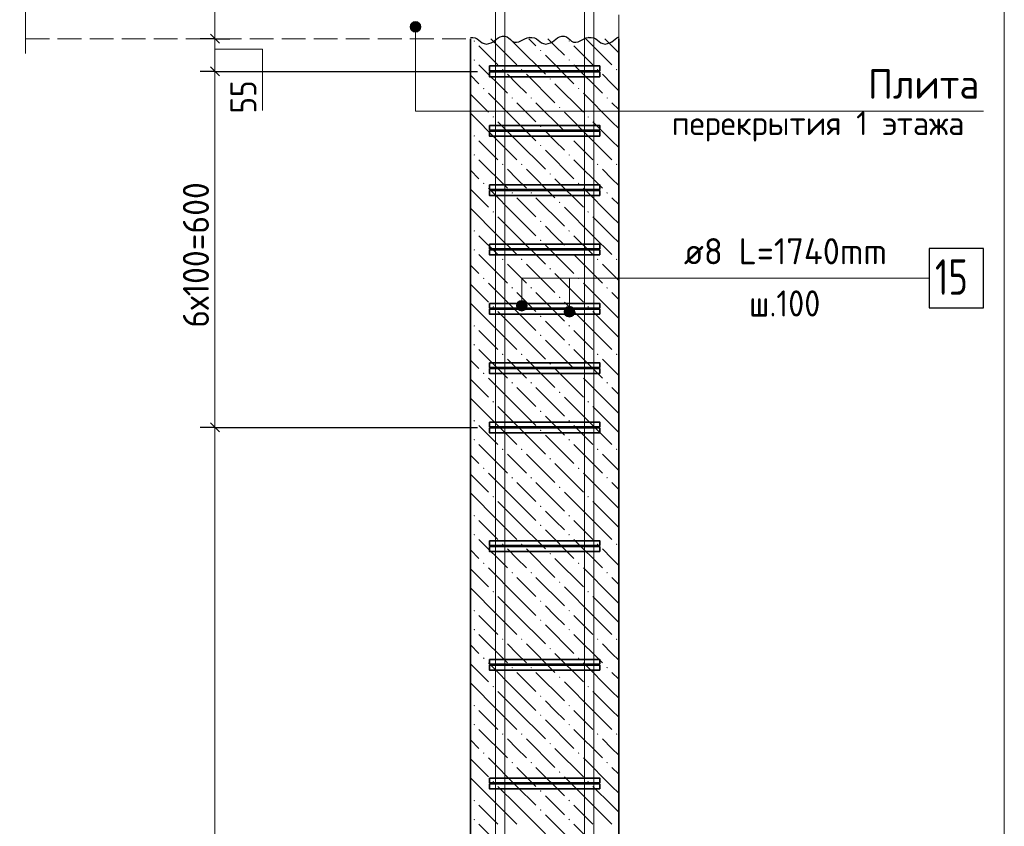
# Model space of a CAD drawing. Header units: millimetres. Extents: x 0 to 59400, y 0 to 42000.
# Tile 8 of 21: x 5200 to 13500, y 28559 to 35356. Entities that reach past the tile are written whole.
import ezdxf

# ---------------------------------------------------------------- set-up
doc = ezdxf.new("R2010")
doc.units = ezdxf.units.MM
doc.linetypes.add('______2', pattern=[270, 200, -70])
for name, color, linetype, lineweight in [('S1 Продольная арматура', 52, 'Continuous', 25), ('Standard', 7, 'Continuous', 25), ('ЖБ Перекрытие верхний уровень', 7, 'Continuous', 18), ('Позиционная метка диаметр_ шаг', 7, 'Continuous', 13), ('Позиционная метка линия выноска', 7, 'Continuous', 13), ('Примечания', 7, 'Continuous', 13), ('Размерная линия_ общее', 7, 'Continuous', 13), ('Хомут', 52, 'Continuous', 25)]:
    doc.layers.add(name, color=color, linetype=linetype, lineweight=lineweight)
doc.layers.add('ЖБ Пилон', color=7, linetype='______2', lineweight=13, true_color=0xa0a0a0)
doc.styles.add('ISOCPEUR', font='txt')

msp = doc.modelspace()

# ---------------------------------------------------------------- hatches: boundary and pattern name
at = {"layer": 'ЖБ Пилон', "linetype": 'Continuous', "lineweight": 18, "transparency": 33554687}
for points in [[(9025.2, 35176.1), (9031.7, 35182.6), (9038.2, 35176.1), (9031.7, 35169.6)], [(9825.2, 35176.1), (9831.7, 35182.6), (9838.2, 35176.1), (9831.7, 35169.6)], [(9585.2, 35096.1), (9591.7, 35102.6), (9598.2, 35096.1), (9591.7, 35089.6)], [(9025.2, 35016.1), (9031.7, 35022.6), (9038.2, 35016.1), (9031.7, 35009.6)], [(9825.2, 35016.1), (9831.7, 35022.6), (9838.2, 35016.1), (9831.7, 35009.6)], [(9265.2, 34936.1), (9271.7, 34942.6), (9278.2, 34936.1), (9271.7, 34929.6)], [(9425.2, 34936.1), (9431.7, 34942.6), (9438.2, 34936.1), (9431.7, 34929.6)], [(9665.2, 34856.1), (9671.7, 34862.6), (9678.2, 34856.1), (9671.7, 34849.6)], [(10065.2, 34936.1), (10071.7, 34942.6), (10078.2, 34936.1), (10071.7, 34929.6)], [(10225.2, 34936.1), (10231.7, 34942.6), (10238.2, 34936.1), (10231.7, 34929.6)], [(9105.2, 34776.1), (9111.7, 34782.6), (9118.2, 34776.1), (9111.7, 34769.6)], [(9905.2, 34776.1), (9911.7, 34782.6), (9918.2, 34776.1), (9911.7, 34769.6)], [(9345.2, 34696.1), (9351.7, 34702.6), (9358.2, 34696.1), (9351.7, 34689.6)], [(9505.2, 34696.1), (9511.7, 34702.6), (9518.2, 34696.1), (9511.7, 34689.6)], [(10145.2, 34696.1), (10151.7, 34702.6), (10158.2, 34696.1), (10151.7, 34689.6)], [(9745.2, 34616.1), (9751.7, 34622.6), (9758.2, 34616.1), (9751.7, 34609.6)], [(9185.2, 34536.1), (9191.7, 34542.6), (9198.2, 34536.1), (9191.7, 34529.6)], [(9985.2, 34536.1), (9991.7, 34542.6), (9998.2, 34536.1), (9991.7, 34529.6)], [(9585.2, 34456.1), (9591.7, 34462.6), (9598.2, 34456.1), (9591.7, 34449.6)], [(9025.2, 34376.1), (9031.7, 34382.6), (9038.2, 34376.1), (9031.7, 34369.6)], [(9825.2, 34376.1), (9831.7, 34382.6), (9838.2, 34376.1), (9831.7, 34369.6)], [(9585.2, 34296.1), (9591.7, 34302.6), (9598.2, 34296.1), (9591.7, 34289.6)], [(9025.2, 34216.1), (9031.7, 34222.6), (9038.2, 34216.1), (9031.7, 34209.6)], [(9825.2, 34216.1), (9831.7, 34222.6), (9838.2, 34216.1), (9831.7, 34209.6)], [(9265.2, 34136.1), (9271.7, 34142.6), (9278.2, 34136.1), (9271.7, 34129.6)], [(9425.2, 34136.1), (9431.7, 34142.6), (9438.2, 34136.1), (9431.7, 34129.6)], [(10065.2, 34136.1), (10071.7, 34142.6), (10078.2, 34136.1), (10071.7, 34129.6)], [(10225.2, 34136.1), (10231.7, 34142.6), (10238.2, 34136.1), (10231.7, 34129.6)], [(9665.2, 34056.1), (9671.7, 34062.6), (9678.2, 34056.1), (9671.7, 34049.6)], [(9105.2, 33976.1), (9111.7, 33982.6), (9118.2, 33976.1), (9111.7, 33969.6)], [(9905.2, 33976.1), (9911.7, 33982.6), (9918.2, 33976.1), (9911.7, 33969.6)], [(9345.2, 33896.1), (9351.7, 33902.6), (9358.2, 33896.1), (9351.7, 33889.6)], [(9505.2, 33896.1), (9511.7, 33902.6), (9518.2, 33896.1), (9511.7, 33889.6)], [(10145.2, 33896.1), (10151.7, 33902.6), (10158.2, 33896.1), (10151.7, 33889.6)], [(9745.2, 33816.1), (9751.7, 33822.6), (9758.2, 33816.1), (9751.7, 33809.6)], [(9185.2, 33736.1), (9191.7, 33742.6), (9198.2, 33736.1), (9191.7, 33729.6)], [(9985.2, 33736.1), (9991.7, 33742.6), (9998.2, 33736.1), (9991.7, 33729.6)], [(9585.2, 33656.1), (9591.7, 33662.6), (9598.2, 33656.1), (9591.7, 33649.6)], [(9025.2, 33576.1), (9031.7, 33582.6), (9038.2, 33576.1), (9031.7, 33569.6)], [(9825.2, 33576.1), (9831.7, 33582.6), (9838.2, 33576.1), (9831.7, 33569.6)], [(9585.2, 33496.1), (9591.7, 33502.6), (9598.2, 33496.1), (9591.7, 33489.6)], [(9025.2, 33416.1), (9031.7, 33422.6), (9038.2, 33416.1), (9031.7, 33409.6)], [(9825.2, 33416.1), (9831.7, 33422.6), (9838.2, 33416.1), (9831.7, 33409.6)], [(9265.2, 33336.1), (9271.7, 33342.6), (9278.2, 33336.1), (9271.7, 33329.6)], [(9425.2, 33336.1), (9431.7, 33342.6), (9438.2, 33336.1), (9431.7, 33329.6)], [(10065.2, 33336.1), (10071.7, 33342.6), (10078.2, 33336.1), (10071.7, 33329.6)], [(10225.2, 33336.1), (10231.7, 33342.6), (10238.2, 33336.1), (10231.7, 33329.6)], [(9665.2, 33256.1), (9671.7, 33262.6), (9678.2, 33256.1), (9671.7, 33249.6)], [(9105.2, 33176.1), (9111.7, 33182.6), (9118.2, 33176.1), (9111.7, 33169.6)], [(9905.2, 33176.1), (9911.7, 33182.6), (9918.2, 33176.1), (9911.7, 33169.6)], [(9345.2, 33096.1), (9351.7, 33102.6), (9358.2, 33096.1), (9351.7, 33089.6)], [(9505.2, 33096.1), (9511.7, 33102.6), (9518.2, 33096.1), (9511.7, 33089.6)], [(10145.2, 33096.1), (10151.7, 33102.6), (10158.2, 33096.1), (10151.7, 33089.6)], [(9745.2, 33016.1), (9751.7, 33022.6), (9758.2, 33016.1), (9751.7, 33009.6)], [(9185.2, 32936.1), (9191.7, 32942.6), (9198.2, 32936.1), (9191.7, 32929.6)], [(9985.2, 32936.1), (9991.7, 32942.6), (9998.2, 32936.1), (9991.7, 32929.6)], [(9585.2, 32856.1), (9591.7, 32862.6), (9598.2, 32856.1), (9591.7, 32849.6)], [(9025.2, 32776.1), (9031.7, 32782.6), (9038.2, 32776.1), (9031.7, 32769.6)], [(9585.2, 32696.1), (9591.7, 32702.6), (9598.2, 32696.1), (9591.7, 32689.6)], [(9825.2, 32776.1), (9831.7, 32782.6), (9838.2, 32776.1), (9831.7, 32769.6)], [(9025.2, 32616.1), (9031.7, 32622.6), (9038.2, 32616.1), (9031.7, 32609.6)], [(9825.2, 32616.1), (9831.7, 32622.6), (9838.2, 32616.1), (9831.7, 32609.6)], [(9265.2, 32536.1), (9271.7, 32542.6), (9278.2, 32536.1), (9271.7, 32529.6)], [(9425.2, 32536.1), (9431.7, 32542.6), (9438.2, 32536.1), (9431.7, 32529.6)], [(10065.2, 32536.1), (10071.7, 32542.6), (10078.2, 32536.1), (10071.7, 32529.6)], [(10225.2, 32536.1), (10231.7, 32542.6), (10238.2, 32536.1), (10231.7, 32529.6)], [(9665.2, 32456.1), (9671.7, 32462.6), (9678.2, 32456.1), (9671.7, 32449.6)], [(9105.2, 32376.1), (9111.7, 32382.6), (9118.2, 32376.1), (9111.7, 32369.6)], [(9905.2, 32376.1), (9911.7, 32382.6), (9918.2, 32376.1), (9911.7, 32369.6)], [(9345.2, 32296.1), (9351.7, 32302.6), (9358.2, 32296.1), (9351.7, 32289.6)], [(9505.2, 32296.1), (9511.7, 32302.6), (9518.2, 32296.1), (9511.7, 32289.6)], [(10145.2, 32296.1), (10151.7, 32302.6), (10158.2, 32296.1), (10151.7, 32289.6)], [(9745.2, 32216.1), (9751.7, 32222.6), (9758.2, 32216.1), (9751.7, 32209.6)], [(9185.2, 32136.1), (9191.7, 32142.6), (9198.2, 32136.1), (9191.7, 32129.6)], [(9985.2, 32136.1), (9991.7, 32142.6), (9998.2, 32136.1), (9991.7, 32129.6)], [(9585.2, 32056.1), (9591.7, 32062.6), (9598.2, 32056.1), (9591.7, 32049.6)], [(9025.2, 31976.1), (9031.7, 31982.6), (9038.2, 31976.1), (9031.7, 31969.6)], [(9825.2, 31976.1), (9831.7, 31982.6), (9838.2, 31976.1), (9831.7, 31969.6)], [(9585.2, 31896.1), (9591.7, 31902.6), (9598.2, 31896.1), (9591.7, 31889.6)], [(9025.2, 31816.1), (9031.7, 31822.6), (9038.2, 31816.1), (9031.7, 31809.6)], [(9825.2, 31816.1), (9831.7, 31822.6), (9838.2, 31816.1), (9831.7, 31809.6)], [(9265.2, 31736.1), (9271.7, 31742.6), (9278.2, 31736.1), (9271.7, 31729.6)], [(9425.2, 31736.1), (9431.7, 31742.6), (9438.2, 31736.1), (9431.7, 31729.6)], [(10065.2, 31736.1), (10071.7, 31742.6), (10078.2, 31736.1), (10071.7, 31729.6)], [(10225.2, 31736.1), (10231.7, 31742.6), (10238.2, 31736.1), (10231.7, 31729.6)], [(9665.2, 31656.1), (9671.7, 31662.6), (9678.2, 31656.1), (9671.7, 31649.6)], [(9105.2, 31576.1), (9111.7, 31582.6), (9118.2, 31576.1), (9111.7, 31569.6)], [(9905.2, 31576.1), (9911.7, 31582.6), (9918.2, 31576.1), (9911.7, 31569.6)], [(9345.2, 31496.1), (9351.7, 31502.6), (9358.2, 31496.1), (9351.7, 31489.6)], [(9505.2, 31496.1), (9511.7, 31502.6), (9518.2, 31496.1), (9511.7, 31489.6)], [(10145.2, 31496.1), (10151.7, 31502.6), (10158.2, 31496.1), (10151.7, 31489.6)], [(9745.2, 31416.1), (9751.7, 31422.6), (9758.2, 31416.1), (9751.7, 31409.6)], [(9185.2, 31336.1), (9191.7, 31342.6), (9198.2, 31336.1), (9191.7, 31329.6)], [(9985.2, 31336.1), (9991.7, 31342.6), (9998.2, 31336.1), (9991.7, 31329.6)], [(9585.2, 31256.1), (9591.7, 31262.6), (9598.2, 31256.1), (9591.7, 31249.6)], [(9025.2, 31176.1), (9031.7, 31182.6), (9038.2, 31176.1), (9031.7, 31169.6)], [(9825.2, 31176.1), (9831.7, 31182.6), (9838.2, 31176.1), (9831.7, 31169.6)], [(9585.2, 31096.1), (9591.7, 31102.6), (9598.2, 31096.1), (9591.7, 31089.6)], [(9025.2, 31016.1), (9031.7, 31022.6), (9038.2, 31016.1), (9031.7, 31009.6)], [(9825.2, 31016.1), (9831.7, 31022.6), (9838.2, 31016.1), (9831.7, 31009.6)], [(9265.2, 30936.1), (9271.7, 30942.6), (9278.2, 30936.1), (9271.7, 30929.6)], [(9425.2, 30936.1), (9431.7, 30942.6), (9438.2, 30936.1), (9431.7, 30929.6)], [(10065.2, 30936.1), (10071.7, 30942.6), (10078.2, 30936.1), (10071.7, 30929.6)], [(10225.2, 30936.1), (10231.7, 30942.6), (10238.2, 30936.1), (10231.7, 30929.6)], [(9665.2, 30856.1), (9671.7, 30862.6), (9678.2, 30856.1), (9671.7, 30849.6)], [(9105.2, 30776.1), (9111.7, 30782.6), (9118.2, 30776.1), (9111.7, 30769.6)], [(9905.2, 30776.1), (9911.7, 30782.6), (9918.2, 30776.1), (9911.7, 30769.6)], [(9345.2, 30696.1), (9351.7, 30702.6), (9358.2, 30696.1), (9351.7, 30689.6)], [(9505.2, 30696.1), (9511.7, 30702.6), (9518.2, 30696.1), (9511.7, 30689.6)], [(10145.2, 30696.1), (10151.7, 30702.6), (10158.2, 30696.1), (10151.7, 30689.6)], [(9745.2, 30616.1), (9751.7, 30622.6), (9758.2, 30616.1), (9751.7, 30609.6)], [(9185.2, 30536.1), (9191.7, 30542.6), (9198.2, 30536.1), (9191.7, 30529.6)], [(9585.2, 30456.1), (9591.7, 30462.6), (9598.2, 30456.1), (9591.7, 30449.6)], [(9985.2, 30536.1), (9991.7, 30542.6), (9998.2, 30536.1), (9991.7, 30529.6)], [(9025.2, 30376.1), (9031.7, 30382.6), (9038.2, 30376.1), (9031.7, 30369.6)], [(9825.2, 30376.1), (9831.7, 30382.6), (9838.2, 30376.1), (9831.7, 30369.6)], [(9585.2, 30296.1), (9591.7, 30302.6), (9598.2, 30296.1), (9591.7, 30289.6)], [(9025.2, 30216.1), (9031.7, 30222.6), (9038.2, 30216.1), (9031.7, 30209.6)], [(9825.2, 30216.1), (9831.7, 30222.6), (9838.2, 30216.1), (9831.7, 30209.6)], [(9265.2, 30136.1), (9271.7, 30142.6), (9278.2, 30136.1), (9271.7, 30129.6)], [(9425.2, 30136.1), (9431.7, 30142.6), (9438.2, 30136.1), (9431.7, 30129.6)], [(10065.2, 30136.1), (10071.7, 30142.6), (10078.2, 30136.1), (10071.7, 30129.6)], [(10225.2, 30136.1), (10231.7, 30142.6), (10238.2, 30136.1), (10231.7, 30129.6)], [(9665.2, 30056.1), (9671.7, 30062.6), (9678.2, 30056.1), (9671.7, 30049.6)], [(9105.2, 29976.1), (9111.7, 29982.6), (9118.2, 29976.1), (9111.7, 29969.6)], [(9905.2, 29976.1), (9911.7, 29982.6), (9918.2, 29976.1), (9911.7, 29969.6)], [(9345.2, 29896.1), (9351.7, 29902.6), (9358.2, 29896.1), (9351.7, 29889.6)], [(9505.2, 29896.1), (9511.7, 29902.6), (9518.2, 29896.1), (9511.7, 29889.6)], [(10145.2, 29896.1), (10151.7, 29902.6), (10158.2, 29896.1), (10151.7, 29889.6)], [(9745.2, 29816.1), (9751.7, 29822.6), (9758.2, 29816.1), (9751.7, 29809.6)], [(9185.2, 29736.1), (9191.7, 29742.6), (9198.2, 29736.1), (9191.7, 29729.6)], [(9985.2, 29736.1), (9991.7, 29742.6), (9998.2, 29736.1), (9991.7, 29729.6)], [(9585.2, 29656.1), (9591.7, 29662.6), (9598.2, 29656.1), (9591.7, 29649.6)], [(9025.2, 29576.1), (9031.7, 29582.6), (9038.2, 29576.1), (9031.7, 29569.6)], [(9825.2, 29576.1), (9831.7, 29582.6), (9838.2, 29576.1), (9831.7, 29569.6)], [(9585.2, 29496.1), (9591.7, 29502.6), (9598.2, 29496.1), (9591.7, 29489.6)], [(9025.2, 29416.1), (9031.7, 29422.6), (9038.2, 29416.1), (9031.7, 29409.6)], [(9825.2, 29416.1), (9831.7, 29422.6), (9838.2, 29416.1), (9831.7, 29409.6)], [(9265.2, 29336.1), (9271.7, 29342.6), (9278.2, 29336.1), (9271.7, 29329.6)], [(9425.2, 29336.1), (9431.7, 29342.6), (9438.2, 29336.1), (9431.7, 29329.6)], [(10065.2, 29336.1), (10071.7, 29342.6), (10078.2, 29336.1), (10071.7, 29329.6)], [(10225.2, 29336.1), (10231.7, 29342.6), (10238.2, 29336.1), (10231.7, 29329.6)], [(9665.2, 29256.1), (9671.7, 29262.6), (9678.2, 29256.1), (9671.7, 29249.6)], [(9105.2, 29176.1), (9111.7, 29182.6), (9118.2, 29176.1), (9111.7, 29169.6)], [(9905.2, 29176.1), (9911.7, 29182.6), (9918.2, 29176.1), (9911.7, 29169.6)], [(9345.2, 29096.1), (9351.7, 29102.6), (9358.2, 29096.1), (9351.7, 29089.6)], [(9505.2, 29096.1), (9511.7, 29102.6), (9518.2, 29096.1), (9511.7, 29089.6)], [(10145.2, 29096.1), (10151.7, 29102.6), (10158.2, 29096.1), (10151.7, 29089.6)], [(9745.2, 29016.1), (9751.7, 29022.6), (9758.2, 29016.1), (9751.7, 29009.6)], [(9185.2, 28936.1), (9191.7, 28942.6), (9198.2, 28936.1), (9191.7, 28929.6)], [(9985.2, 28936.1), (9991.7, 28942.6), (9998.2, 28936.1), (9991.7, 28929.6)], [(9585.2, 28856.1), (9591.7, 28862.6), (9598.2, 28856.1), (9591.7, 28849.6)], [(9025.2, 28776.1), (9031.7, 28782.6), (9038.2, 28776.1), (9031.7, 28769.6)], [(9825.2, 28776.1), (9831.7, 28782.6), (9838.2, 28776.1), (9831.7, 28769.6)], [(9585.2, 28696.1), (9591.7, 28702.6), (9598.2, 28696.1), (9591.7, 28689.6)], [(9025.2, 28616.1), (9031.7, 28622.6), (9038.2, 28616.1), (9031.7, 28609.6)], [(9825.2, 28616.1), (9831.7, 28622.6), (9838.2, 28616.1), (9831.7, 28609.6)]]:
    msp.add_hatch(color=7, dxfattribs=at).paths.add_polyline_path(points, flags=16)
at = {"layer": 'Позиционная метка линия выноска', "linetype": 'Continuous', "lineweight": 13, "transparency": 33554687}
for points in [[(8575.1, 35318.3), (8497.7, 35318.3), (8491.4, 35295.8)], [(8575.1, 35318.3), (8491.4, 35295.8), (8581.4, 35295.8)], [(8581.4, 35295.8), (8491.4, 35295.8), (8497.7, 35273.3)], [(8558.9, 35334.5), (8513.9, 35334.5), (8497.7, 35318.3)], [(8558.9, 35334.5), (8497.7, 35318.3), (8575.1, 35318.3)], [(8581.4, 35295.8), (8497.7, 35273.3), (8575.1, 35273.3)], [(8513.9, 35334.5), (8558.9, 35334.5), (8536.4, 35340.8)], [(8575.1, 35273.3), (8497.7, 35273.3), (8513.9, 35257.1)], [(8575.1, 35273.3), (8513.9, 35257.1), (8558.9, 35257.1)], [(8558.9, 35257.1), (8513.9, 35257.1), (8536.4, 35250.8)], [(9472.1, 32968.3), (9394.7, 32968.3), (9388.4, 32945.8)], [(9472.1, 32968.3), (9388.4, 32945.8), (9478.4, 32945.8)], [(9455.9, 32984.5), (9410.9, 32984.5), (9394.7, 32968.3)], [(9455.9, 32984.5), (9394.7, 32968.3), (9472.1, 32968.3)], [(9410.9, 32984.5), (9455.9, 32984.5), (9433.4, 32990.8)], [(9478.4, 32945.8), (9388.4, 32945.8), (9394.7, 32923.3)], [(9478.4, 32945.8), (9394.7, 32923.3), (9472.1, 32923.3)], [(9472.1, 32923.3), (9394.7, 32923.3), (9410.9, 32907.1)], [(9472.1, 32923.3), (9410.9, 32907.1), (9455.9, 32907.1)], [(9455.9, 32907.1), (9410.9, 32907.1), (9433.4, 32900.8)], [(9872.1, 32918.3), (9794.7, 32918.3), (9788.4, 32895.8)], [(9872.1, 32918.3), (9788.4, 32895.8), (9878.4, 32895.8)], [(9878.4, 32895.8), (9788.4, 32895.8), (9794.7, 32873.3)], [(9855.9, 32934.5), (9810.9, 32934.5), (9794.7, 32918.3)], [(9855.9, 32934.5), (9794.7, 32918.3), (9872.1, 32918.3)], [(9878.4, 32895.8), (9794.7, 32873.3), (9872.1, 32873.3)], [(9872.1, 32873.3), (9794.7, 32873.3), (9810.9, 32857.1)], [(9810.9, 32934.5), (9855.9, 32934.5), (9833.4, 32940.8)], [(9872.1, 32873.3), (9810.9, 32857.1), (9855.9, 32857.1)], [(9855.9, 32857.1), (9810.9, 32857.1), (9833.4, 32850.8)]]:
    msp.add_hatch(color=7, dxfattribs=at).paths.add_polyline_path(points)

# ---------------------------------------------------------------- linework, layer by layer
at = {"layer": 'S1 Продольная арматура', "color": 7, "linetype": 'Continuous', "lineweight": 18, "transparency": 33554687}
for points in [[(9960, 4495.8), (9960, 35920.8), (6460, 35920.8), (6460, 36000.8), (10040, 36000.8), (10040, 4495.8), (9960, 4495.8)], [(9960, 4495.8), (9960, 35920.8), (6460, 35920.8), (6460, 36000.8), (10040, 36000.8), (10040, 4495.8), (9960, 4495.8)], [(9960, 4495.8), (9960, 35920.8), (6460, 35920.8), (6460, 36000.8), (10040, 36000.8), (10040, 4495.8), (9960, 4495.8)], [(9209.9, 4495.8), (9209.9, 35820.8), (5610, 35820.8), (5610, 35900.8), (9290, 35900.8), (9290, 4495.8), (9209.9, 4495.8)], [(9209.9, 4495.8), (9209.9, 35820.8), (5610, 35820.8), (5610, 35900.8), (9290, 35900.8), (9290, 4495.8), (9209.9, 4495.8)], [(9209.9, 4495.8), (9209.9, 35820.8), (5610, 35820.8), (5610, 35900.8), (9290, 35900.8), (9290, 4495.8), (9209.9, 4495.8)]]:
    msp.add_lwpolyline(points, dxfattribs=at)
at = {"layer": 'Standard', "color": 254, "linetype": 'Continuous', "lineweight": 13, "true_color": 0xc4c4ff, "transparency": 33554687}
msp.add_lwpolyline([(4750, 1995.8), (13500, 1995.8), (13500, 39780), (4750, 39780), (4750, 1995.8)], dxfattribs=at)
at = {"layer": 'ЖБ Перекрытие верхний уровень', "color": 7, "linetype": '______2', "lineweight": 18, "transparency": 33554687}
for p, q in [((10250, 35195.8), (10250, 36295.8)), ((5250, 35195.8), (9000, 35195.8))]:
    msp.add_line(p, q, dxfattribs=at)
at = {"layer": 'ЖБ Пилон', "color": 7, "linetype": 'Continuous', "lineweight": 35, "transparency": 33554687}
for p, q in [((9000, 35195.8), (9000, 4495.8)), ((10250, 4495.8), (10250, 35195.8))]:
    msp.add_line(p, q, dxfattribs=at)
at = {"layer": 'ЖБ Пилон', "color": 9, "linetype": 'Continuous', "lineweight": 18, "true_color": 0xc7c7c7, "transparency": 33554687}
for p, q in [((9231.7, 35136.1), (9172, 35195.8)), ((9332, 35195.8), (9391.7, 35136.1)), ((9492, 35195.8), (9551.7, 35136.1)), ((9711.7, 35136.1), (9652, 35195.8)), ((10031.7, 35136.1), (9972, 35195.8)), ((10132, 35195.8), (10191.7, 35136.1)), ((9071.7, 35136.1), (9231.7, 34976.1)), ((9231.7, 35136.1), (9391.7, 34976.1)), ((9391.7, 35136.1), (9631.7, 34896.1)), ((9791.7, 35056.1), (9711.7, 35136.1)), ((9871.7, 35136.1), (10031.7, 34976.1)), ((10031.7, 35136.1), (10191.7, 34976.1)), ((10191.7, 35136.1), (10250, 35077.9)), ((9631.7, 35056.1), (9871.7, 34816.1)), ((9071.7, 34976.1), (9311.7, 34736.1)), ((9871.7, 34976.1), (10111.7, 34736.1)), ((9000, 34887.9), (9071.7, 34816.1)), ((9391.7, 34816.1), (9311.7, 34896.1)), ((9471.7, 34896.1), (9711.7, 34656.1)), ((10191.7, 34816.1), (10111.7, 34896.1)), ((9471.7, 34736.1), (9391.7, 34816.1)), ((9711.7, 34816.1), (9951.7, 34576.1)), ((10250, 34757.9), (10191.7, 34816.1)), ((9000, 34727.9), (9151.7, 34576.1)), ((9391.7, 34496.1), (9151.7, 34736.1)), ((10191.7, 34496.1), (9951.7, 34736.1)), ((9391.7, 34656.1), (9551.7, 34496.1)), ((9551.7, 34656.1), (9791.7, 34416.1)), ((10191.7, 34656.1), (10250, 34597.9)), ((9231.7, 34336.1), (9000, 34567.9)), ((10031.7, 34336.1), (9791.7, 34576.1)), ((9231.7, 34496.1), (9391.7, 34336.1)), ((9391.7, 34496.1), (9551.7, 34336.1)), ((10031.7, 34496.1), (10191.7, 34336.1)), ((10191.7, 34496.1), (10250, 34437.9)), ((9711.7, 34336.1), (9631.7, 34416.1)), ((9071.7, 34336.1), (9231.7, 34176.1)), ((9231.7, 34336.1), (9391.7, 34176.1)), ((9391.7, 34336.1), (9631.7, 34096.1)), ((9791.7, 34256.1), (9711.7, 34336.1)), ((9871.7, 34336.1), (10031.7, 34176.1)), ((10031.7, 34336.1), (10191.7, 34176.1)), ((10191.7, 34336.1), (10250, 34277.9)), ((9631.7, 34256.1), (9871.7, 34016.1)), ((9071.7, 34176.1), (9311.7, 33936.1)), ((9871.7, 34176.1), (10111.7, 33936.1)), ((9000, 34087.9), (9071.7, 34016.1)), ((9391.7, 34016.1), (9311.7, 34096.1)), ((9471.7, 34096.1), (9711.7, 33856.1)), ((10191.7, 34016.1), (10111.7, 34096.1)), ((9471.7, 33936.1), (9391.7, 34016.1)), ((9711.7, 34016.1), (9951.7, 33776.1)), ((10250, 33957.9), (10191.7, 34016.1)), ((9000, 33927.9), (9151.7, 33776.1)), ((9391.7, 33696.1), (9151.7, 33936.1)), ((10191.7, 33696.1), (9951.7, 33936.1)), ((9391.7, 33856.1), (9551.7, 33696.1)), ((9551.7, 33856.1), (9791.7, 33616.1)), ((10191.7, 33856.1), (10250, 33797.9)), ((9231.7, 33536.1), (9000, 33767.9)), ((10031.7, 33536.1), (9791.7, 33776.1)), ((9231.7, 33696.1), (9391.7, 33536.1)), ((9391.7, 33696.1), (9551.7, 33536.1)), ((9711.7, 33536.1), (9631.7, 33616.1)), ((10031.7, 33696.1), (10191.7, 33536.1)), ((10191.7, 33696.1), (10250, 33637.9)), ((9071.7, 33536.1), (9231.7, 33376.1)), ((9231.7, 33536.1), (9391.7, 33376.1)), ((9391.7, 33536.1), (9631.7, 33296.1)), ((9791.7, 33456.1), (9711.7, 33536.1)), ((9871.7, 33536.1), (10031.7, 33376.1)), ((10031.7, 33536.1), (10191.7, 33376.1)), ((10191.7, 33536.1), (10250, 33477.9)), ((9631.7, 33456.1), (9871.7, 33216.1)), ((9071.7, 33376.1), (9311.7, 33136.1)), ((9871.7, 33376.1), (10111.7, 33136.1)), ((9000, 33287.9), (9071.7, 33216.1)), ((9391.7, 33216.1), (9311.7, 33296.1)), ((9471.7, 33296.1), (9711.7, 33056.1)), ((10191.7, 33216.1), (10111.7, 33296.1)), ((9471.7, 33136.1), (9391.7, 33216.1)), ((9711.7, 33216.1), (9951.7, 32976.1)), ((10250, 33157.9), (10191.7, 33216.1)), ((9000, 33127.9), (9151.7, 32976.1)), ((9391.7, 32896.1), (9151.7, 33136.1)), ((10191.7, 32896.1), (9951.7, 33136.1)), ((9391.7, 33056.1), (9551.7, 32896.1)), ((9551.7, 33056.1), (9791.7, 32816.1)), ((10191.7, 33056.1), (10250, 32997.9)), ((9231.7, 32736.1), (9000, 32967.9)), ((10031.7, 32736.1), (9791.7, 32976.1)), ((9231.7, 32896.1), (9391.7, 32736.1)), ((9391.7, 32896.1), (9551.7, 32736.1)), ((10031.7, 32896.1), (10191.7, 32736.1)), ((10191.7, 32896.1), (10250, 32837.9)), ((9711.7, 32736.1), (9631.7, 32816.1)), ((9071.7, 32736.1), (9231.7, 32576.1)), ((9231.7, 32736.1), (9391.7, 32576.1)), ((9391.7, 32736.1), (9631.7, 32496.1)), ((9791.7, 32656.1), (9711.7, 32736.1)), ((9871.7, 32736.1), (10031.7, 32576.1)), ((10031.7, 32736.1), (10191.7, 32576.1)), ((10191.7, 32736.1), (10250, 32677.9)), ((9631.7, 32656.1), (9871.7, 32416.1)), ((9071.7, 32576.1), (9311.7, 32336.1)), ((9871.7, 32576.1), (10111.7, 32336.1)), ((9000, 32487.9), (9071.7, 32416.1)), ((9391.7, 32416.1), (9311.7, 32496.1)), ((9471.7, 32496.1), (9711.7, 32256.1)), ((10191.7, 32416.1), (10111.7, 32496.1)), ((9471.7, 32336.1), (9391.7, 32416.1)), ((9711.7, 32416.1), (9951.7, 32176.1)), ((10250, 32357.9), (10191.7, 32416.1)), ((9000, 32327.9), (9151.7, 32176.1)), ((9391.7, 32096.1), (9151.7, 32336.1)), ((10191.7, 32096.1), (9951.7, 32336.1)), ((9391.7, 32256.1), (9551.7, 32096.1)), ((9551.7, 32256.1), (9791.7, 32016.1)), ((10191.7, 32256.1), (10250, 32197.9)), ((9231.7, 31936.1), (9000, 32167.9)), ((10031.7, 31936.1), (9791.7, 32176.1)), ((9231.7, 32096.1), (9391.7, 31936.1)), ((9391.7, 32096.1), (9551.7, 31936.1)), ((10031.7, 32096.1), (10191.7, 31936.1)), ((10191.7, 32096.1), (10250, 32037.9)), ((9711.7, 31936.1), (9631.7, 32016.1)), ((9071.7, 31936.1), (9231.7, 31776.1)), ((9231.7, 31936.1), (9391.7, 31776.1)), ((9391.7, 31936.1), (9631.7, 31696.1)), ((9791.7, 31856.1), (9711.7, 31936.1)), ((9871.7, 31936.1), (10031.7, 31776.1)), ((10031.7, 31936.1), (10191.7, 31776.1)), ((10191.7, 31936.1), (10250, 31877.9)), ((9631.7, 31856.1), (9871.7, 31616.1)), ((9071.7, 31776.1), (9311.7, 31536.1)), ((9871.7, 31776.1), (10111.7, 31536.1)), ((9000, 31687.9), (9071.7, 31616.1)), ((9391.7, 31616.1), (9311.7, 31696.1)), ((9471.7, 31696.1), (9711.7, 31456.1)), ((10191.7, 31616.1), (10111.7, 31696.1)), ((9471.7, 31536.1), (9391.7, 31616.1)), ((9711.7, 31616.1), (9951.7, 31376.1)), ((10250, 31557.9), (10191.7, 31616.1)), ((9000, 31527.9), (9151.7, 31376.1)), ((9391.7, 31296.1), (9151.7, 31536.1)), ((10191.7, 31296.1), (9951.7, 31536.1)), ((9391.7, 31456.1), (9551.7, 31296.1)), ((9551.7, 31456.1), (9791.7, 31216.1)), ((10031.7, 31136.1), (9791.7, 31376.1)), ((10191.7, 31456.1), (10250, 31397.9)), ((9231.7, 31136.1), (9000, 31367.9)), ((9231.7, 31296.1), (9391.7, 31136.1)), ((9391.7, 31296.1), (9551.7, 31136.1)), ((10031.7, 31296.1), (10191.7, 31136.1)), ((10191.7, 31296.1), (10250, 31237.9)), ((9711.7, 31136.1), (9631.7, 31216.1)), ((9071.7, 31136.1), (9231.7, 30976.1)), ((9231.7, 31136.1), (9391.7, 30976.1)), ((9391.7, 31136.1), (9631.7, 30896.1)), ((9791.7, 31056.1), (9711.7, 31136.1)), ((9871.7, 31136.1), (10031.7, 30976.1)), ((10031.7, 31136.1), (10191.7, 30976.1)), ((10191.7, 31136.1), (10250, 31077.9)), ((9631.7, 31056.1), (9871.7, 30816.1)), ((9071.7, 30976.1), (9311.7, 30736.1)), ((9871.7, 30976.1), (10111.7, 30736.1)), ((9000, 30887.9), (9071.7, 30816.1)), ((9391.7, 30816.1), (9311.7, 30896.1)), ((9471.7, 30896.1), (9711.7, 30656.1)), ((10191.7, 30816.1), (10111.7, 30896.1)), ((9471.7, 30736.1), (9391.7, 30816.1)), ((9711.7, 30816.1), (9951.7, 30576.1)), ((10250, 30757.9), (10191.7, 30816.1)), ((9000, 30727.9), (9151.7, 30576.1)), ((9391.7, 30496.1), (9151.7, 30736.1)), ((10191.7, 30496.1), (9951.7, 30736.1)), ((9391.7, 30656.1), (9551.7, 30496.1)), ((9551.7, 30656.1), (9791.7, 30416.1)), ((10191.7, 30656.1), (10250, 30597.9)), ((9231.7, 30336.1), (9000, 30567.9)), ((10031.7, 30336.1), (9791.7, 30576.1)), ((9231.7, 30496.1), (9391.7, 30336.1)), ((9391.7, 30496.1), (9551.7, 30336.1)), ((10031.7, 30496.1), (10191.7, 30336.1)), ((10191.7, 30496.1), (10250, 30437.9)), ((9711.7, 30336.1), (9631.7, 30416.1)), ((9071.7, 30336.1), (9231.7, 30176.1)), ((9231.7, 30336.1), (9391.7, 30176.1)), ((9391.7, 30336.1), (9631.7, 30096.1)), ((9791.7, 30256.1), (9711.7, 30336.1)), ((9871.7, 30336.1), (10031.7, 30176.1)), ((10031.7, 30336.1), (10191.7, 30176.1)), ((10191.7, 30336.1), (10250, 30277.9)), ((9631.7, 30256.1), (9871.7, 30016.1)), ((9071.7, 30176.1), (9311.7, 29936.1)), ((9871.7, 30176.1), (10111.7, 29936.1)), ((9000, 30087.9), (9071.7, 30016.1)), ((9391.7, 30016.1), (9311.7, 30096.1)), ((9471.7, 30096.1), (9711.7, 29856.1)), ((10191.7, 30016.1), (10111.7, 30096.1)), ((9471.7, 29936.1), (9391.7, 30016.1)), ((9711.7, 30016.1), (9951.7, 29776.1)), ((10250, 29957.9), (10191.7, 30016.1)), ((9000, 29927.9), (9151.7, 29776.1)), ((9391.7, 29696.1), (9151.7, 29936.1)), ((10191.7, 29696.1), (9951.7, 29936.1)), ((9391.7, 29856.1), (9551.7, 29696.1)), ((9551.7, 29856.1), (9791.7, 29616.1)), ((10191.7, 29856.1), (10250, 29797.9)), ((9231.7, 29536.1), (9000, 29767.9)), ((10031.7, 29536.1), (9791.7, 29776.1)), ((9231.7, 29696.1), (9391.7, 29536.1)), ((9391.7, 29696.1), (9551.7, 29536.1)), ((10031.7, 29696.1), (10191.7, 29536.1)), ((10191.7, 29696.1), (10250, 29637.9)), ((9711.7, 29536.1), (9631.7, 29616.1)), ((9071.7, 29536.1), (9231.7, 29376.1)), ((9231.7, 29536.1), (9391.7, 29376.1)), ((9391.7, 29536.1), (9631.7, 29296.1)), ((9791.7, 29456.1), (9711.7, 29536.1)), ((9871.7, 29536.1), (10031.7, 29376.1)), ((10031.7, 29536.1), (10191.7, 29376.1)), ((10191.7, 29536.1), (10250, 29477.9)), ((9631.7, 29456.1), (9871.7, 29216.1)), ((9071.7, 29376.1), (9311.7, 29136.1)), ((9871.7, 29376.1), (10111.7, 29136.1)), ((9000, 29287.9), (9071.7, 29216.1)), ((9391.7, 29216.1), (9311.7, 29296.1)), ((9471.7, 29136.1), (9391.7, 29216.1)), ((9471.7, 29296.1), (9711.7, 29056.1)), ((9711.7, 29216.1), (9951.7, 28976.1)), ((10191.7, 29216.1), (10111.7, 29296.1)), ((10250, 29157.9), (10191.7, 29216.1)), ((9391.7, 28896.1), (9151.7, 29136.1)), ((10191.7, 28896.1), (9951.7, 29136.1)), ((9000, 29127.9), (9151.7, 28976.1)), ((9391.7, 29056.1), (9551.7, 28896.1)), ((9551.7, 29056.1), (9791.7, 28816.1)), ((10191.7, 29056.1), (10250, 28997.9)), ((9231.7, 28736.1), (9000, 28967.9)), ((10031.7, 28736.1), (9791.7, 28976.1)), ((9231.7, 28896.1), (9391.7, 28736.1)), ((9391.7, 28896.1), (9551.7, 28736.1)), ((10031.7, 28896.1), (10191.7, 28736.1)), ((10191.7, 28896.1), (10250, 28837.9)), ((9711.7, 28736.1), (9631.7, 28816.1)), ((9071.7, 28736.1), (9231.7, 28576.1)), ((9231.7, 28736.1), (9391.7, 28576.1)), ((9391.7, 28736.1), (9631.7, 28496.1)), ((9791.7, 28656.1), (9711.7, 28736.1)), ((9871.7, 28736.1), (10031.7, 28576.1)), ((10031.7, 28736.1), (10191.7, 28576.1)), ((10191.7, 28736.1), (10250, 28677.9)), ((9631.7, 28656.1), (9871.7, 28416.1)), ((9071.7, 28576.1), (9311.7, 28336.1)), ((9871.7, 28576.1), (10111.7, 28336.1))]:
    msp.add_line(p, q, dxfattribs=at)
at = {"layer": 'Позиционная метка линия выноска', "color": 7, "linetype": 'Continuous', "lineweight": 13, "transparency": 33554687}
for p, q in [((8491.4, 35295.8), (8491.4, 35295.8)), ((8536.4, 35340.8), (8536.4, 35340.8)), ((8581.4, 35295.8), (8581.4, 35295.8)), ((8536.4, 35250.8), (8536.4, 35250.8)), ((9433.4, 32990.8), (9433.4, 32990.8)), ((9388.4, 32945.8), (9388.4, 32945.8)), ((9433.4, 32900.8), (9433.4, 32900.8)), ((9478.4, 32945.8), (9478.4, 32945.8)), ((9788.4, 32895.8), (9788.4, 32895.8)), ((9833.4, 32940.8), (9833.4, 32940.8)), ((9878.4, 32895.8), (9878.4, 32895.8)), ((9833.4, 32850.8), (9833.4, 32850.8))]:
    msp.add_line(p, q, dxfattribs=at)
for points in [[(8536.4, 35295.8), (8536.4, 34584.3), (13325.8, 34584.3)], [(12451.5, 33177.6), (9433.4, 33177.6), (9433.4, 32945.8)], [(12865.8, 33177.6), (9833.4, 33177.6), (9833.4, 32895.8)]]:
    msp.add_lwpolyline(points, dxfattribs=at)
for centre in [(8536.4, 35295.8), (9433.4, 32945.8), (9833.4, 32895.8)]:
    msp.add_circle(centre, 45, dxfattribs=at)
at = {"layer": 'Примечания', "color": 7, "linetype": 'Continuous', "lineweight": 13, "transparency": 33554687}
for p in [(5250, 35705.3), (5250, 35070.8)]:
    msp.add_line(p, (5250, 35070.8), dxfattribs=at)
at = {"layer": 'Примечания', "color": 7, "linetype": 'Continuous', "lineweight": 25, "transparency": 33554687}
for points in [[(9000, 35204.6), (9018.5, 35204.8), (9038.5, 35202), (9056.5, 35195.4), (9070.9, 35184.4), (9083.5, 35171.5), (9097.9, 35160.6), (9116.4, 35154), (9136, 35150.1), (9155.5, 35154.4), (9173.5, 35161.5), (9190.9, 35169.6), (9206, 35180.2), (9219.9, 35191.8), (9234, 35203.2), (9251, 35212.2), (9270, 35217), (9290, 35216.2), (9309.4, 35211), (9324, 35200.3), (9337, 35187.8), (9351, 35176.4), (9368, 35167.9), (9388, 35166), (9407.5, 35170.8), (9425, 35178.3), (9441.9, 35186.8), (9459.5, 35195.1), (9476.5, 35203.2), (9496, 35207), (9500, 35207.4)], [(9500, 35204.6), (9518.5, 35204.8), (9538.5, 35202), (9556.5, 35195.4), (9570.9, 35184.4), (9583.5, 35171.5), (9597.9, 35160.6), (9616.4, 35154), (9636, 35150.1), (9655.5, 35154.4), (9673.5, 35161.5), (9690.9, 35169.6), (9706, 35180.2), (9719.9, 35191.8), (9734, 35203.2), (9751, 35212.2), (9770, 35217), (9790, 35216.2), (9809.4, 35211), (9824, 35200.3), (9837, 35187.8), (9851, 35176.4), (9868, 35167.9), (9888, 35166), (9907.5, 35170.8), (9925, 35178.3), (9941.9, 35186.8), (9959.5, 35195.1), (9976.5, 35203.2), (9996, 35207), (10000, 35207.4)], [(10000, 35204.6), (10018.5, 35204.8), (10038.5, 35202), (10056.5, 35195.4), (10070.9, 35184.4), (10083.5, 35171.5), (10097.9, 35160.6), (10116.4, 35154), (10136, 35150.1), (10155.5, 35154.4), (10173.5, 35161.5), (10190.9, 35169.6), (10206, 35180.2), (10219.9, 35191.8), (10234, 35203.2), (10250, 35211.6)]]:
    msp.add_lwpolyline(points, dxfattribs=at)
at = {"layer": 'Примечания', "color": 7, "linetype": 'Continuous', "lineweight": 13, "transparency": 33554687}
msp.add_lwpolyline([(6845.4, 35106.3), (7245.4, 35106.3), (7245.4, 34589.8)], dxfattribs=at)
at = {"layer": 'Размерная линия_ общее', "color": 7, "linetype": 'Continuous', "lineweight": 13, "transparency": 33554687}
for p, q in [((6845.4, 35195.8), (6845.4, 35920.8)), ((6845.4, 34920.8), (6845.4, 35195.8)), ((6845.4, 31920.8), (6845.4, 34920.8)), ((6845.4, 10920.8), (6845.4, 31920.8))]:
    msp.add_line(p, q, dxfattribs=at)
at = {"layer": 'Размерная линия_ общее', "color": 253, "linetype": 'Continuous', "lineweight": -3, "true_color": 0xa0a0a0, "transparency": 33554687}
for p, q in [((6845.4, 35195.8), (6720.4, 35195.8)), ((6845.4, 35195.8), (6970.4, 35195.8)), ((6845.4, 35195.8), (6845.4, 35195.8)), ((6845.4, 34920.8), (6720.4, 34920.8)), ((6845.4, 34920.8), (6970.4, 34920.8)), ((6845.4, 34920.8), (9060, 34920.8)), ((6845.4, 31920.8), (6720.4, 31920.8)), ((6845.4, 31920.8), (6970.4, 31920.8))]:
    msp.add_line(p, q, dxfattribs=at)
at = {"layer": 'Размерная линия_ общее', "color": 7, "linetype": 'Continuous', "lineweight": 25, "transparency": 33554687}
for p, q in [((6882.9, 35158.3), (6807.9, 35233.3)), ((6882.9, 34883.3), (6807.9, 34958.3)), ((6882.9, 31883.3), (6807.9, 31958.3))]:
    msp.add_line(p, q, dxfattribs=at)
at = {"layer": 'Размерная линия_ общее', "color": 253, "linetype": 'Continuous', "lineweight": -3, "true_color": 0xa0a0a0, "transparency": 33554687}
msp.add_lwpolyline([(6845.4, 31920.8), (7194.1, 31920.8), (7194.1, 31920.8), (9060, 31920.8)], dxfattribs=at)
at = {"layer": 'Хомут', "color": 7, "linetype": 'Continuous', "lineweight": 35, "transparency": 33554687}
for points in [[(9160, 34965.8), (10090, 34965.8), (10090, 34925.8), (9160, 34925.8), (9160, 34965.8)], [(9160, 34915.9), (10090, 34915.9), (10090, 34875.8), (9160, 34875.8), (9160, 34915.9)], [(9160, 34465.8), (10090, 34465.8), (10090, 34425.8), (9160, 34425.8), (9160, 34465.8)], [(9160, 34415.9), (10090, 34415.9), (10090, 34375.8), (9160, 34375.8), (9160, 34415.9)], [(9160, 33965.8), (10090, 33965.8), (10090, 33925.8), (9160, 33925.8), (9160, 33965.8)], [(9160, 33915.9), (10090, 33915.9), (10090, 33875.8), (9160, 33875.8), (9160, 33915.9)], [(9160, 33465.8), (10090, 33465.8), (10090, 33425.8), (9160, 33425.8), (9160, 33465.8)], [(9160, 33415.9), (10090, 33415.9), (10090, 33375.8), (9160, 33375.8), (9160, 33415.9)], [(9160, 32965.8), (10090, 32965.8), (10090, 32925.8), (9160, 32925.8), (9160, 32965.8)], [(9160, 32915.9), (10090, 32915.9), (10090, 32875.8), (9160, 32875.8), (9160, 32915.9)], [(9160, 32465.8), (10090, 32465.8), (10090, 32425.8), (9160, 32425.8), (9160, 32465.8)], [(9160, 32415.9), (10090, 32415.9), (10090, 32375.8), (9160, 32375.8), (9160, 32415.9)], [(9160, 31965.8), (10090, 31965.8), (10090, 31925.8), (9160, 31925.8), (9160, 31965.8)], [(9160, 31965.8), (10090, 31965.8), (10090, 31925.8), (9160, 31925.8), (9160, 31965.8)], [(9160, 31915.8), (10090, 31915.8), (10090, 31875.8), (9160, 31875.8), (9160, 31915.8)], [(9160, 31915.8), (10090, 31915.8), (10090, 31875.8), (9160, 31875.8), (9160, 31915.8)], [(9160, 30965.8), (10090, 30965.8), (10090, 30925.8), (9160, 30925.8), (9160, 30965.8)], [(9160, 30915.8), (10090, 30915.8), (10090, 30875.8), (9160, 30875.8), (9160, 30915.8)], [(9160, 29965.8), (10090, 29965.8), (10090, 29925.8), (9160, 29925.8), (9160, 29965.8)], [(9160, 29915.8), (10090, 29915.8), (10090, 29875.8), (9160, 29875.8), (9160, 29915.8)], [(9160, 28965.8), (10090, 28965.8), (10090, 28925.8), (9160, 28925.8), (9160, 28965.8)], [(9160, 28915.8), (10090, 28915.8), (10090, 28875.8), (9160, 28875.8), (9160, 28915.8)]]:
    msp.add_lwpolyline(points, dxfattribs=at)
at = {"layer": 'Хомут', "color": 7, "linetype": 'Continuous', "lineweight": 25, "transparency": 33554687}
msp.add_lwpolyline([(12865.8, 32927.6), (13325.8, 32927.6), (13325.8, 33427.6), (12865.8, 33427.6), (12865.8, 32927.6)], dxfattribs=at)

# ---------------------------------------------------------------- texts
at = {"layer": 'Позиционная метка диаметр_ шаг', "color": 7, "linetype": 'Continuous', "lineweight": 25, "transparency": 33554687, "attachment_point": 7, "style": 'ISOCPEUR'}
for s, insert, char_height, width in [('\\W0.95;Плита', (12350.8, 34689.4), 250, 1093.32), ('\\W0.97;перекрытия 1 этажа', (10696.7, 34329.4), 200, 2715.728)]:
    msp.add_mtext(s, dxfattribs=dict(at, insert=insert, char_height=char_height, width=width))
at = {"layer": 'Размерная линия_ общее', "color": 7, "linetype": 'Continuous', "lineweight": 25, "transparency": 33554687, "char_height": 220, "attachment_point": 7, "rotation": 90, "style": 'ISOCPEUR'}
for s, insert, width in [('\\W0.87;55', (7195.4, 34565.3), 403.932), ('\\W0.94;6х100=600', (6795.4, 32760.8), 1444.177)]:
    msp.add_mtext(s, dxfattribs=dict(at, insert=insert, width=width))
at = {"layer": 'Хомут', "color": 7, "linetype": 'Continuous', "lineweight": 13, "transparency": 33554687, "attachment_point": 7, "style": 'ISOCPEUR'}
for s, insert, char_height, width in [('\\W0.96;ø8 L=1740mm ', (10798.8, 33294.9), 220, 2018.387), ('\\W0.75;15', (12915.8, 33037.6), 300, 472.281), ('\\W0.90;ш.100 ', (11348.8, 32854.9), 220, 912.907)]:
    msp.add_mtext(s, dxfattribs=dict(at, insert=insert, char_height=char_height, width=width))

doc.saveas('drawing.dxf')
